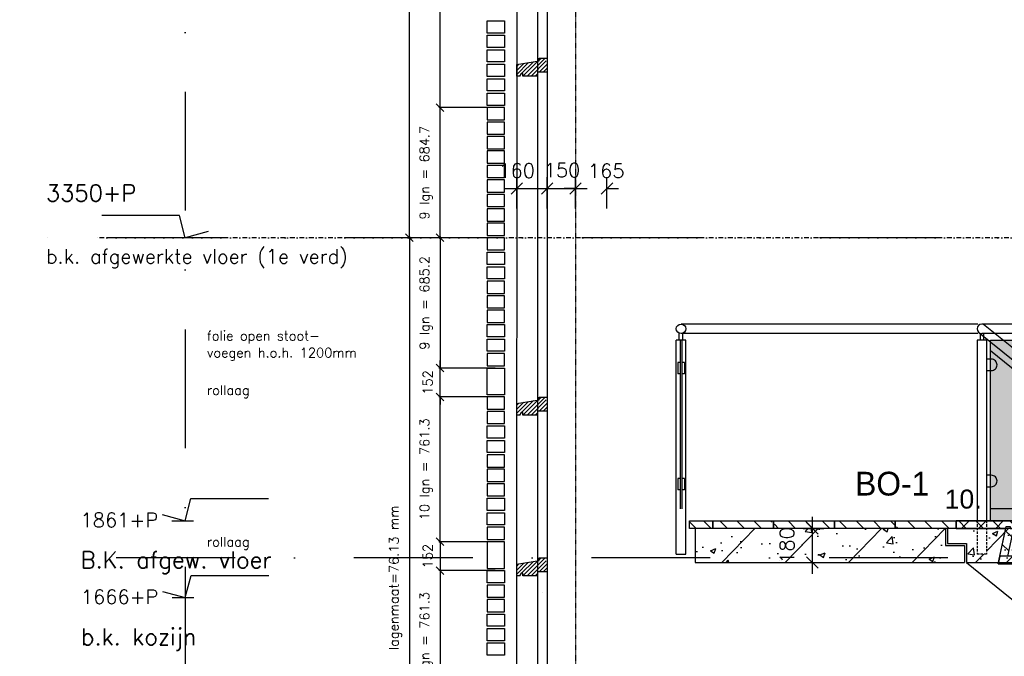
# Model space of a CAD drawing. Extents: x 149262 to 371235, y 141599 to 287858.
# Tile 34 of 60: x 149663 to 154844, y 183740 to 187089. Entities that reach past the tile are written whole.
import ezdxf

# ---------------------------------------------------------------- set-up
doc = ezdxf.new("R2010")
doc.units = 0
doc.header["$LTSCALE"] = 50
doc.header["$MEASUREMENT"] = 0
doc.header["$PDMODE"] = 3
doc.header["$PDSIZE"] = 0.1
for name, pattern in [('DASHDOT', [1, 0.5, -0.25, 0, -0.25]), ('DD1', [2.66667, 1.66667, -0.5, 0, -0.5]), ('HIDDEN', [0.375, 0.25, -0.125])]:
    doc.linetypes.add(name, pattern=pattern)
doc.layers.get('0').update_dxf_attribs({"linetype": 'CONTINUOUS'})
doc.layers.get('DEFPOINTS').update_dxf_attribs({"linetype": 'CONTINUOUS'})
for name, color, linetype in [('00', 7, 'CONTINUOUS'), ('A--01A1_ACEER', 1, 'CONTINUOUS'), ('A--124D2TRAPPEN', 4, 'CONTINUOUS'), ('A--A23--_F--3-', 9, 'CONTINUOUS'), ('A--A35--_F--3-', 9, 'CONTINUOUS'), ('A--L$1A-_RASTER_NR_02', 21, 'CONTINUOUS'), ('A--L$1A-_RASTER_NR_04', 45, 'CONTINUOUS'), ('A--L13A2_VLOEREN', 2, 'CONTINUOUS'), ('A--L21D1_BUITENWAND', 1, 'CONTINUOUS'), ('A--L24--', 7, 'CONTINUOUS'), ('A--L24A2_TRAPPEN', 2, 'CONTINUOUS'), ('A--L31--_F--3-', 7, 'CONTINUOUS'), ('A--L31A1_BUITENKOZIJN', 1, 'CONTINUOUS'), ('A--M$1A-_F123-', 1, 'CONTINUOUS'), ('A--M01A1_MAATVOERING', 1, 'CONTINUOUS'), ('A--M01B1_HOOGTE_MAATV', 1, 'CONTINUOUS'), ('A--T$1A-_F123-_0_18MM', 1, 'CONTINUOUS'), ('A--T$1A-_F123_20', 1, 'CONTINUOUS'), ('A--T01A-25_TEKST', 2, 'CONTINUOUS'), ('A--T01B2_HOOGTE_MAATV', 2, 'CONTINUOUS'), ('A--T01B3_HOOGTE_MAATV', 3, 'CONTINUOUS'), ('Rtrappen', 1, 'CONTINUOUS'), ('STRAMIEN', 8, 'DD1'), ('X--LR---_CP', 7, 'CONTINUOUS'), ('ZTRAPPEN', 4, 'CONTINUOUS')]:
    doc.layers.add(name, color=color, linetype=linetype)
doc.styles.add('alfa-0_18', font='tsacorbd.ttf')
doc.styles.add('ALFA-0_25', font='ROMANS')
doc.styles.add('EB2', font='ARIAL.TTF')
doc.styles.add('HIEMSTRA', font='romans.shx')
doc.styles.add('HOOGTEXT', font='ROMANS.shx', dxfattribs={"height": 2.5})
doc.dimstyles.get("Standard").update_dxf_attribs({"dimscale": 50, "dimtxt": 2.5, "dimasz": 2, "dimexe": 0.3, "dimexo": 0.3, "dimgap": 2, "dimtad": 1, "dimdec": 0, "dimzin": 0, "dimdsep": 46, "dimtxsty": 'HIEMSTRA', "dimblk1": 'OBLIQUE', "dimblk2": 'OBLIQUE', "dimsah": 1, "dimcen": 0.09, "dimdle": 0.3, "dimclrd": 1, "dimclre": 1, "dimclrt": 2, "dimadec": 0, "dimazin": 0, "dimtfac": 1, "dimtdec": 4, "dimtix": 1, "dimtmove": 2, "dimatfit": 3, "dimldrblk": 'OBLIQUE', "dimfxl": 0, "dimtvp": 625, "dimtolj": 1, "dimtzin": 0, "dimarcsym": 0})
doc.dimstyles.new('STANDARD$0', dxfattribs={"dimscale": 30, "dimtxt": 2.5, "dimasz": 2, "dimexe": 2, "dimexo": 0, "dimgap": 2, "dimtad": 1, "dimdec": 0, "dimzin": 0, "dimdsep": 46, "dimtxsty": 'ALFA-0_25', "dimblk1": 'OBLIQUE', "dimblk2": 'OBLIQUE', "dimsah": 1, "dimcen": -3, "dimdle": 2, "dimclrd": 1, "dimclre": 1, "dimclrt": 2, "dimadec": 0, "dimazin": 0, "dimtfac": 0.666667, "dimtofl": 0, "dimtmove": 2, "dimatfit": 3, "dimldrblk": 'OBLIQUE', "dimfxl": 0, "dimtvp": 0.833333, "dimtolj": 1, "dimtzin": 0, "dimarcsym": 0})

# ---------------------------------------------------------------- blocks, each defined once
blk = doc.blocks.new('_OBLIQUE')
at = {"color": 0, "linetype": 'ByBlock'}
blk.add_line((-0.5, -0.5), (0.5, 0.5), dxfattribs=at)
blk = doc.blocks.new('*D222')
at = {"layer": 'A--M$1A-_F123-', "color": 1, "lineweight": -2}
for p, q in [((153833.6, 184172.9), (153833.6, 184472.9)), ((153784.8, 184412.9), (153893.6, 184412.9)), ((153784.8, 184232.9), (153893.6, 184232.9))]:
    blk.add_line(p, q, dxfattribs=at)
at = {"layer": 'DEFPOINTS', "color": 0}
for p in [(153784.8, 184412.9), (153833.6, 184412.9), (153784.8, 184232.9)]:
    blk.add_point(p, dxfattribs=at)
at = {"layer": 'A--M$1A-_F123-', "color": 1, "lineweight": -2, "xscale": 60, "yscale": 60, "zscale": 60}
for p, rotation in [((153833.6, 184412.9), 90), ((153833.6, 184232.9), 270)]:
    blk.add_blockref('_OBLIQUE', p, dxfattribs=dict(at, rotation=rotation))
at = {"layer": 'A--M$1A-_F123-', "color": 2, "insert": (153699.7, 184322.9), "char_height": 75, "attachment_point": 5, "rotation": 90, "style": 'ALFA-0_25'}
blk.add_mtext('\\A1;180', dxfattribs=at)
blk = doc.blocks.new('HOOGTEP')
at = {"layer": 'A--M01A1_MAATVOERING'}
for p, q in [((0, 0), (0.62, 2.33)), ((0.62, 2.33), (8.79, 2.33)), ((-2.41, 0.65), (0, 0))]:
    blk.add_line(p, q, dxfattribs=at)
at = {"layer": 'A--M01B1_HOOGTE_MAATV'}
blk.add_line((-1.38, 0), (0.91, 0), dxfattribs=at)
at = {"layer": 'A--T01B2_HOOGTE_MAATV', "style": 'HOOGTEXT', "flags": 4}
blk.add_attdef('TEKST', (1.84, -0.67), '', height=1.5, dxfattribs=at)
at = {"layer": 'A--T01B3_HOOGTE_MAATV', "style": 'HOOGTEXT', "flags": 4}
blk.add_attdef('HOOGTE', (1.67, 3.82), '', height=1.75, dxfattribs=at)
blk = doc.blocks.new('*D206')
at = {"layer": 'A--M$1A-_F123-', "color": 1, "lineweight": -2}
for p, q in [((152122, 188453.8), (151868.7, 188453.8)), ((151874.7, 186620.5), (151874.7, 188459.8)), ((152122, 186626.5), (151868.7, 186626.5))]:
    blk.add_line(p, q, dxfattribs=at)
at = {"layer": 'DEFPOINTS', "color": 0}
for p in [(151874.7, 188453.8), (152128, 188453.8), (152128, 186626.5)]:
    blk.add_point(p, dxfattribs=at)
at = {"layer": 'A--M$1A-_F123-', "color": 1, "lineweight": -2, "xscale": 40, "yscale": 40, "zscale": 40}
for p, rotation in [((151874.7, 188453.8), 90), ((151874.7, 186626.5), 270)]:
    blk.add_blockref('_OBLIQUE', p, dxfattribs=dict(at, rotation=rotation))
at = {"layer": 'A--M$1A-_F123-', "color": 2, "insert": (151801.4, 187540.1), "char_height": 50, "attachment_point": 5, "rotation": 90, "style": 'HIEMSTRA'}
blk.add_mtext('\\A1;24 lgn =  1825.9', dxfattribs=at)
blk = doc.blocks.new('*D210')
at = {"layer": 'A--M$1A-_F123-', "color": 1, "lineweight": -2}
for p, q in [((152122, 184190.5), (151868.7, 184190.5)), ((151874.7, 184196.5), (151874.7, 183423.2)), ((152156.7, 183429.2), (151868.7, 183429.2))]:
    blk.add_line(p, q, dxfattribs=at)
at = {"layer": 'DEFPOINTS', "color": 0}
for p in [(152128, 184190.5), (151874.7, 183429.2), (152162.7, 183429.2)]:
    blk.add_point(p, dxfattribs=at)
at = {"layer": 'A--M$1A-_F123-', "color": 1, "lineweight": -2, "xscale": 40, "yscale": 40, "zscale": 40}
for p, rotation in [((151874.7, 184190.5), 90), ((151874.7, 183429.2), 270)]:
    blk.add_blockref('_OBLIQUE', p, dxfattribs=dict(at, rotation=rotation))
at = {"layer": 'A--M$1A-_F123-', "color": 2, "insert": (151801.4, 183809.9), "char_height": 50, "attachment_point": 5, "rotation": 90, "style": 'HIEMSTRA'}
blk.add_mtext('\\A1;10 lgn = 761.3', dxfattribs=at)
blk = doc.blocks.new('*D211')
at = {"layer": 'A--M$1A-_F123-', "color": 1, "lineweight": -2}
for p, q in [((152156.7, 184342.8), (151868.7, 184342.8)), ((151874.7, 184342.8), (151874.7, 184382.8)), ((151874.7, 184342.8), (151874.7, 184190.5)), ((152164.5, 184190.5), (151868.7, 184190.5)), ((151874.7, 184190.5), (151874.7, 184150.5))]:
    blk.add_line(p, q, dxfattribs=at)
at = {"layer": 'DEFPOINTS', "color": 0}
for p in [(152162.7, 184342.8), (151874.7, 184190.5), (152170.5, 184190.5)]:
    blk.add_point(p, dxfattribs=at)
at = {"layer": 'A--M$1A-_F123-', "color": 1, "lineweight": -2, "xscale": 40, "yscale": 40, "zscale": 40}
for p, rotation in [((151874.7, 184342.8), 270), ((151874.7, 184190.5), 90)]:
    blk.add_blockref('_OBLIQUE', p, dxfattribs=dict(at, rotation=rotation))
at = {"layer": 'A--M$1A-_F123-', "color": 2, "insert": (151809.7, 184266.6), "char_height": 50, "attachment_point": 5, "rotation": 90, "style": 'HIEMSTRA'}
blk.add_mtext('\\A1;152', dxfattribs=at)
blk = doc.blocks.new('*D212')
at = {"layer": 'A--M$1A-_F123-', "color": 1, "lineweight": -2}
for p, q in [((152156.7, 185104.1), (151868.7, 185104.1)), ((151874.7, 184336.8), (151874.7, 185110.1)), ((152122, 184342.8), (151868.7, 184342.8))]:
    blk.add_line(p, q, dxfattribs=at)
at = {"layer": 'DEFPOINTS', "color": 0}
for p in [(151874.7, 185104.1), (152162.7, 185104.1), (152128, 184342.8)]:
    blk.add_point(p, dxfattribs=at)
at = {"layer": 'A--M$1A-_F123-', "color": 1, "lineweight": -2, "xscale": 40, "yscale": 40, "zscale": 40}
for p, rotation in [((151874.7, 185104.1), 90), ((151874.7, 184342.8), 270)]:
    blk.add_blockref('_OBLIQUE', p, dxfattribs=dict(at, rotation=rotation))
at = {"layer": 'A--M$1A-_F123-', "color": 2, "insert": (151801.4, 184723.4), "char_height": 50, "attachment_point": 5, "rotation": 90, "style": 'HIEMSTRA'}
blk.add_mtext('\\A1;10 lgn = 761.3', dxfattribs=at)
blk = doc.blocks.new('*D213')
at = {"layer": 'A--M$1A-_F123-', "color": 1, "lineweight": -2}
for p, q in [((151874.7, 185256.3), (151874.7, 185296.3)), ((152164.5, 185256.3), (151868.7, 185256.3)), ((151874.7, 185104.1), (151874.7, 185256.3)), ((152156.7, 185104.1), (151868.7, 185104.1)), ((151874.7, 185104.1), (151874.7, 185064.1))]:
    blk.add_line(p, q, dxfattribs=at)
at = {"layer": 'DEFPOINTS', "color": 0}
for p in [(151874.7, 185256.3), (152170.5, 185256.3), (152162.7, 185104.1)]:
    blk.add_point(p, dxfattribs=at)
at = {"layer": 'A--M$1A-_F123-', "color": 1, "lineweight": -2, "xscale": 40, "yscale": 40, "zscale": 40}
for p, rotation in [((151874.7, 185256.3), 270), ((151874.7, 185104.1), 90)]:
    blk.add_blockref('_OBLIQUE', p, dxfattribs=dict(at, rotation=rotation))
at = {"layer": 'A--M$1A-_F123-', "color": 2, "insert": (151809.7, 185180.2), "char_height": 50, "attachment_point": 5, "rotation": 90, "style": 'HIEMSTRA'}
blk.add_mtext('\\A1;152', dxfattribs=at)
blk = doc.blocks.new('*D214')
at = {"layer": 'A--M$1A-_F123-', "color": 1, "lineweight": -2}
for p, q in [((151874.7, 185947.8), (151874.7, 185250.3)), ((152122, 185941.8), (151868.7, 185941.8)), ((152156.7, 185256.3), (151868.7, 185256.3))]:
    blk.add_line(p, q, dxfattribs=at)
at = {"layer": 'DEFPOINTS', "color": 0}
for p in [(152128, 185941.8, 0), (151874.7, 185256.3), (152162.7, 185256.3)]:
    blk.add_point(p, dxfattribs=at)
at = {"layer": 'A--M$1A-_F123-', "color": 1, "lineweight": -2, "xscale": 40, "yscale": 40, "zscale": 40}
for p, rotation in [((151874.7, 185941.8), 90), ((151874.7, 185256.3), 270)]:
    blk.add_blockref('_OBLIQUE', p, dxfattribs=dict(at, rotation=rotation))
at = {"layer": 'A--M$1A-_F123-', "color": 2, "insert": (151801.4, 185599.1), "char_height": 50, "attachment_point": 5, "rotation": 90, "style": 'HIEMSTRA'}
blk.add_mtext('\\A1;9 lgn = 685.2', dxfattribs=at)
blk = doc.blocks.new('*D215')
at = {"layer": 'A--M$1A-_F123-', "color": 1, "lineweight": -2}
for p, q in [((152156.7, 186626.5), (151868.7, 186626.5)), ((151874.7, 185935.8), (151874.7, 186632.5)), ((152122, 185941.8), (151868.7, 185941.8))]:
    blk.add_line(p, q, dxfattribs=at)
at = {"layer": 'DEFPOINTS', "color": 0}
for p in [(151874.7, 186626.5), (152162.7, 186626.5, 0), (152128, 185941.8, 0)]:
    blk.add_point(p, dxfattribs=at)
at = {"layer": 'A--M$1A-_F123-', "color": 1, "lineweight": -2, "xscale": 40, "yscale": 40, "zscale": 40}
for p, rotation in [((151874.7, 186626.5), 90), ((151874.7, 185941.8), 270)]:
    blk.add_blockref('_OBLIQUE', p, dxfattribs=dict(at, rotation=rotation))
at = {"layer": 'A--M$1A-_F123-', "color": 2, "insert": (151801.4, 186284.1), "char_height": 50, "attachment_point": 5, "rotation": 90, "style": 'HIEMSTRA'}
blk.add_mtext('\\A1;9 lgn = 684.7', dxfattribs=at)
blk = doc.blocks.new('*D216')
at = {"layer": 'A--M$1A-_F123-', "color": 1, "linetype": 'Continuous', "lineweight": -2}
for p, q in [((151702.9, 189986), (151719.1, 189986)), ((151713.1, 185935.8), (151713.1, 189992)), ((151702.9, 185941.8), (151719.1, 185941.8))]:
    blk.add_line(p, q, dxfattribs=at)
at = {"layer": 'DEFPOINTS', "color": 0, "linetype": 'Continuous'}
for p in [(151696.9, 189986), (151713.1, 189986), (151696.9, 185941.8)]:
    blk.add_point(p, dxfattribs=at)
at = {"layer": 'A--M$1A-_F123-', "color": 1, "linetype": 'Continuous', "lineweight": -2, "xscale": 40, "yscale": 40, "zscale": 40}
for p, rotation in [((151713.1, 189986), 90), ((151713.1, 185941.8), 270)]:
    blk.add_blockref('_OBLIQUE', p, dxfattribs=dict(at, rotation=rotation))
at = {"layer": 'A--M$1A-_F123-', "color": 3, "linetype": 'Continuous', "insert": (151639.8, 187963.9), "char_height": 50, "attachment_point": 5, "rotation": 90, "style": 'HIEMSTRA'}
blk.add_mtext('\\A1;lagenmaat=76.08 mm', dxfattribs=at)
blk = doc.blocks.new('*D217')
at = {"layer": 'A--M$1A-_F123-', "color": 1, "linetype": 'Continuous', "lineweight": -2}
for p, q in [((151713.1, 185947.8), (151713.1, 182357.4)), ((151707.1, 182363.4), (151707.1, 182363.4))]:
    blk.add_line(p, q, dxfattribs=at)
at = {"layer": 'DEFPOINTS', "color": 0, "linetype": 'Continuous'}
for p in [(151713.1, 185941.8, 0), (151713.1, 182363.4), (151713.1, 182363.4)]:
    blk.add_point(p, dxfattribs=at)
at = {"layer": 'A--M$1A-_F123-', "color": 1, "linetype": 'Continuous', "lineweight": -2, "xscale": 40, "yscale": 40, "zscale": 40}
for p, rotation in [((151713.1, 185941.8), 90), ((151713.1, 182363.4), 270)]:
    blk.add_blockref('_OBLIQUE', p, dxfattribs=dict(at, rotation=rotation))
at = {"layer": 'A--M$1A-_F123-', "color": 3, "linetype": 'Continuous', "insert": (151639.7, 184152.6), "char_height": 50, "attachment_point": 5, "rotation": 90, "style": 'HIEMSTRA'}
blk.add_mtext('\\A1;\\fRomanS|b0|i0|c0|p0;lagenmaat=76.13 mm', dxfattribs=at)
blk = doc.blocks.new('GLASKLEM_RECHTS')
at = {"layer": 'A--01A1_ACEER'}
blk.add_lwpolyline([(0, -60), (25, -60, 0.414214), (55, -30), (55, -30, 0.414214), (25, 0), (0, 0)], format="xyb", close=True, dxfattribs=at)
at = {"layer": 'X--LR---_CP'}
blk.add_point((0, 0), dxfattribs=at)
blk = doc.blocks.new('BORDES_HOUT')
at = {"layer": 'A--01A1_ACEER'}
h = blk.add_hatch(dxfattribs=at)
h.set_pattern_fill('ANSI31', color=256, scale=20, angle=90, style=0)
h.set_pattern_definition([(135, (-78993.857, -57903.14), (-44.90128, -44.90128), [])])
edge = h.paths.add_edge_path()
edge.add_line((-293.1, 0), (-311.4, 0))
edge.add_line((-311.4, 0), (-320, 40))
edge.add_line((-320, 40), (-9.1, 40))
edge.add_line((-9.1, 40), (-0.5, 0))
edge.add_line((-0.5, 0), (-270.5, 0))
at = {"layer": 'A--L24A2_TRAPPEN'}
blk.add_lwpolyline([(-320, 0), (-320, 0), (-320, 0), (-320, 0), (-320, 0), (-320, 40), (0, 40), (0, 0)], close=True, dxfattribs=at)
at = {"layer": 'X--LR---_CP'}
blk.add_point((0, 0), dxfattribs=at)
blk = doc.blocks.new('*D247')
at = {"layer": 'A--M$1A-_F123-', "color": 1, "lineweight": -2}
for p, q in [((152588, 186095), (152588, 186261)), ((152753, 186095), (152753, 186261)), ((152588, 186201), (152528, 186201)), ((152753, 186201), (152813, 186201))]:
    blk.add_line(p, q, dxfattribs=at)
at = {"layer": 'DEFPOINTS', "color": 0}
for p in [(152753, 186201), (152588, 186095), (152753, 186095)]:
    blk.add_point(p, dxfattribs=at)
at = {"layer": 'A--M$1A-_F123-', "color": 1, "lineweight": -2, "xscale": 60, "yscale": 60, "zscale": 60}
blk.add_blockref('_OBLIQUE', (152588, 186201), dxfattribs=at)
at = {"layer": 'A--M$1A-_F123-', "color": 1, "lineweight": -2, "xscale": 60, "yscale": 60, "zscale": 60, "rotation": 180}
blk.add_blockref('_OBLIQUE', (152753, 186201), dxfattribs=at)
at = {"layer": 'A--M$1A-_F123-', "color": 2, "insert": (152748.9, 186294), "char_height": 75, "attachment_point": 5, "style": 'ALFA-0_25'}
blk.add_mtext('\\A1;165', dxfattribs=at)
blk = doc.blocks.new('*D248')
at = {"layer": 'A--M$1A-_F123-', "color": 1, "lineweight": -2}
for p, q in [((152438, 186095), (152438, 186261)), ((152588, 186095), (152588, 186261)), ((152378, 186201), (152648, 186201))]:
    blk.add_line(p, q, dxfattribs=at)
at = {"layer": 'DEFPOINTS', "color": 0}
for p in [(152588, 186201), (152438, 186095), (152588, 186095)]:
    blk.add_point(p, dxfattribs=at)
at = {"layer": 'A--M$1A-_F123-', "color": 1, "lineweight": -2, "xscale": 60, "yscale": 60, "zscale": 60, "rotation": 180}
blk.add_blockref('_OBLIQUE', (152438, 186201), dxfattribs=at)
at = {"layer": 'A--M$1A-_F123-', "color": 1, "lineweight": -2, "xscale": 60, "yscale": 60, "zscale": 60}
blk.add_blockref('_OBLIQUE', (152588, 186201), dxfattribs=at)
at = {"layer": 'A--M$1A-_F123-', "color": 2, "insert": (152516.4, 186297.2), "char_height": 75, "attachment_point": 5, "style": 'ALFA-0_25'}
blk.add_mtext('\\A1;150', dxfattribs=at)
blk = doc.blocks.new('*D249')
at = {"layer": 'A--M$1A-_F123-', "color": 1, "lineweight": -2}
for p, q in [((152278, 186095), (152278, 186261)), ((152438, 186095), (152438, 186261)), ((152218, 186201), (152498, 186201))]:
    blk.add_line(p, q, dxfattribs=at)
at = {"layer": 'DEFPOINTS', "color": 0}
for p in [(152438, 186201), (152278, 186095), (152438, 186095)]:
    blk.add_point(p, dxfattribs=at)
at = {"layer": 'A--M$1A-_F123-', "color": 1, "lineweight": -2, "xscale": 60, "yscale": 60, "zscale": 60, "rotation": 180}
blk.add_blockref('_OBLIQUE', (152278, 186201), dxfattribs=at)
at = {"layer": 'A--M$1A-_F123-', "color": 1, "lineweight": -2, "xscale": 60, "yscale": 60, "zscale": 60}
blk.add_blockref('_OBLIQUE', (152438, 186201), dxfattribs=at)
at = {"layer": 'A--M$1A-_F123-', "color": 2, "insert": (152278, 186295.1), "char_height": 75, "attachment_point": 5, "style": 'ALFA-0_25'}
blk.add_mtext('\\A1;160', dxfattribs=at)

msp = doc.modelspace()

# ---------------------------------------------------------------- hatches: boundary and pattern name
at = {"layer": 'A--01A1_ACEER'}
h = msp.add_hatch(dxfattribs=at)
h.set_pattern_fill('ANSI31', color=256, scale=450, angle=90, style=0)
h.set_pattern_definition([(135, (98041.835, 208488.676), (-39.774756, -39.774756), [])])
h.paths.add_polyline_path([(153187.7, 184412.9), (153187.7, 184452.9), (153310, 184452.9), (153310, 184412.9)])
h = msp.add_hatch(dxfattribs=at)
h.set_pattern_fill('ANSI31', color=256, scale=20, angle=90, style=0)
h.set_pattern_definition([(45, (233574.796, 126509.74), (44.90128, -44.90128), [])])
edge = h.paths.add_edge_path()
edge.add_line((154874.1, 184412.9), (154892.3, 184412.9))
edge.add_line((154892.3, 184412.9), (154900.9, 184452.9))
edge.add_line((154900.9, 184452.9), (154590, 184452.9))
edge.add_line((154590, 184452.9), (154581.4, 184412.9))
edge.add_line((154581.4, 184412.9), (154851.4, 184412.9))
h = msp.add_hatch(dxfattribs=at)
h.set_pattern_fill('ANSI31', color=256, scale=20, style=0)
h.set_pattern_definition([(135, (233574.796, 126509.74), (44.90128, 44.90128), [])])
h.paths.add_polyline_path([(154820, 184266.8), (154853.6, 184422.9), (154874.1, 184422.9), (154874.1, 184412.9), (154892.3, 184412.9), (154860.9, 184266.8)])
h = msp.add_hatch(dxfattribs=at)
h.set_pattern_fill('ANSI31', color=256, scale=20, angle=90, style=0)
h.set_pattern_definition([(45, (233804.796, 126323.63), (44.90128, -44.90128), [])])
edge = h.paths.add_edge_path()
edge.add_line((155104.1, 184226.8), (155122.3, 184226.8))
edge.add_line((155122.3, 184226.8), (155130.9, 184266.8))
edge.add_line((155130.9, 184266.8), (154820, 184266.8))
edge.add_line((154820, 184266.8), (154811.4, 184226.8))
edge.add_line((154811.4, 184226.8), (155081.4, 184226.8))
at = {"layer": 'A--A23--_F--3-'}
h = msp.add_hatch(dxfattribs=at)
h.set_pattern_fill('ALFABET', color=256, scale=40, angle=1, style=0, pattern_type=2)
h.set_pattern_definition([(46, (98041.84, 208488.68), (-172.64155, 166.718), []), (51, (98041.84, 208488.68), (287.29845, -20.0899), [30, -330]), (356, (98041.84, 208488.68), (-60.7431, 299.8624), [24, -264]), (101.4514, (98065.78, 208487), (226.5556, 279.7724), [25.4961, -280.4568]), (47.1842, (98040.44, 208568.66), (427.9869, -58.7472), [45, -495]), (97.6356, (98076.1, 208563.77), (367.0079, 396.1126), [38.244, -420.6852]), (352.1842, (98040.44, 208568.66), (367.0076, 396.113), [36, -396]), (22, (98080.78, 208549.37), (241.5371, -156.856), [30, -330]), (327, (98080.78, 208549.37), (92.249, 291.7144), [24, -264]), (72.4514, (98100.9, 208536.3), (333.7863, 134.8581), [25.4961, -280.4568]), (38.5, (98041.84, 208488.68), (2.53928, 133.22215), [0, -260.8, 0, -268, 0, -265]), (8.5, (98041.84, 208488.68), (102.4584, 159.57714), [0, -152.8, 0, -254.8, 0, -101]), (328.5, (97952.65, 208487.12), (213.6539, -5.29398), [0, -100, 0, -312, 0, -414]), (318.5, (97912.65, 208486.42), (232.5401, 44.1071), [0, -130, 0, -207.2, 0, -294]), (318.5, (97912.65, 208486.42), (232.5401, 44.1071), [0, -130, 0, -207.2, 0, -294])])
h.paths.add_polyline_path([(154534.9, 184412.9), (154270, 184412.9), (153950, 184412.9), (153630, 184412.9), (153310, 184412.9), (153217.7, 184412.9), (153217.7, 184232.9), (154634.9, 184232.9), (154634.9, 184322.9), (154534.9, 184322.9)])
h.paths.add_polyline_path([(156133.9, 184412.9), (155870, 184412.9), (155550, 184412.9), (155230, 184412.9), (155038, 184412.9), (155038, 184266.8), (155130.9, 184266.8), (155123.7, 184232.9), (155830.3, 184232.9), (156233.9, 184232.9), (156233.9, 184322.9), (156133.9, 184322.9)])
h.paths.add_polyline_path([(155038, 184412.9), (154910, 184412.9), (154892.3, 184412.9), (154860.9, 184266.8), (155038, 184266.8)])
h.paths.add_polyline_path([(155130.9, 184266.8), (155038, 184266.8), (155038, 184232.9), (155082.7, 184232.9), (155083.6, 184236.8), (155104.1, 184236.8), (155104.1, 184232.9), (155123.7, 184232.9)], flags=16)
h.paths.add_polyline_path([(155038, 184266.8), (154820, 184266.8), (154812.7, 184232.9), (155038, 184232.9)])
h.paths.add_polyline_path([(154892.3, 184412.9), (154874.1, 184412.9), (154874.1, 184412.9), (154851.4, 184412.9), (154851.4, 184412.9), (154820, 184266.8), (154860.9, 184266.8)])
h.paths.add_polyline_path([(154851.4, 184412.9), (154750.3, 184412.9), (154750.3, 184277.9), (154700.3, 184277.9), (154700.3, 184412.9), (154544.9, 184412.9), (154544.9, 184332.9), (154644.9, 184332.9), (154644.9, 184232.9), (154812.7, 184232.9), (154820, 184266.8)])
h.paths.add_polyline_path([(153643.5, 184213.1), (153643.5, 184432.7), (153756, 184432.7), (153756, 184213.1)], flags=9)
h.paths.add_polyline_path([(154905.1, 184273.2), (155072.6, 184273.2), (155072.6, 184426.4), (154905.1, 184426.4)], flags=9)
at = {"layer": 'A--A35--_F--3-'}
h = msp.add_hatch(dxfattribs=at)
h.set_pattern_fill('ALFALINE', color=256, scale=15, style=0, pattern_type=2)
h.set_pattern_definition([(45, (152984.282, 186319.482), (-10.6066, 10.6066), [])])
h.paths.add_polyline_path([(152278, 186853.2), (152396.2, 186872.8), (152396.2, 186886.8), (152428, 186886.8), (152428, 186871.8), (152438, 186871.8), (152438, 186812.8), (152387, 186812.8), (152387, 186791.8), (152311, 186791.8), (152311, 186805.8), (152301, 186805.8), (152293, 186791.8), (152278, 186791.8)])
h = msp.add_hatch(dxfattribs=at)
h.set_pattern_fill('ALFALINE', color=256, scale=15, style=0, pattern_type=2)
h.set_pattern_definition([(45, (152984.282, 184536.482), (-10.6066, 10.6066), [])])
h.paths.add_polyline_path([(152278, 185070.2), (152396.2, 185089.8), (152396.2, 185103.8), (152428, 185103.8), (152428, 185088.8), (152438, 185088.8), (152438, 185029.8), (152387, 185029.8), (152387, 185008.8), (152311, 185008.8), (152311, 185022.8), (152301, 185022.8), (152293, 185008.8), (152278, 185008.8)])
h = msp.add_hatch(dxfattribs=at)
h.set_pattern_fill('ALFALINE', color=256, scale=15, style=0, pattern_type=2)
h.set_pattern_definition([(45, (152984.282, 183690.482), (-10.6066, 10.6066), [])])
h.paths.add_polyline_path([(152278, 184224.2), (152396.2, 184243.8), (152396.2, 184257.8), (152428, 184257.8), (152428, 184242.8), (152438, 184242.8), (152438, 184183.8), (152387, 184183.8), (152387, 184162.8), (152311, 184162.8), (152311, 184176.8), (152301, 184176.8), (152293, 184162.8), (152278, 184162.8)])
at = {"layer": 'A--L$1A-_RASTER_NR_02'}
h = msp.add_hatch(color=256, dxfattribs=at)
h.paths.add_polyline_path([(154770.3, 185349.3), (155830.3, 184491.6), (155830.3, 184452.9), (154770.3, 184452.9)])
h.paths.add_polyline_path([(155073.9, 184232.9), (155830.3, 184232.9), (155830.3, 183620.8)])
h.paths.add_polyline_path([(155920.3, 184232.9), (156149.9, 184232.9), (156980.3, 183561), (156980.3, 182690.3), (155920.3, 183548)])
at = {"layer": 'A--L$1A-_RASTER_NR_04'}
h = msp.add_hatch(color=256, dxfattribs=at)
h.paths.add_polyline_path([(158061, 186805), (158061, 185934.3), (157251.9, 185279.3), (157251.9, 186150)])
h.paths.add_polyline_path([(156352.8, 185422.1), (157161.9, 186077.1), (157161.9, 185206.4), (156352.8, 184551.4)])
h.paths.add_polyline_path([(154770.3, 185402.9), (156262.8, 185402.9), (156262.8, 184515), (154770.3, 184515)])

# ---------------------------------------------------------------- linework, layer by layer
at = {"layer": 'A--01A1_ACEER'}
for p, q in [((153137.7, 185402.9), (153137.7, 184515.2)), ((153147.7, 185402.9), (153147.7, 184515.2)), ((153125.2, 185286), (153125.2, 185226)), ((153137.7, 185286), (153125.2, 185286)), ((153160.2, 185286), (153147.7, 185286)), ((153160.2, 185286), (153160.2, 185226)), ((153137.7, 185226), (153125.2, 185226)), ((153160.2, 185226), (153147.7, 185226)), ((153125.2, 184675.3), (153125.2, 184615.3)), ((153137.7, 184675.3), (153125.2, 184675.3)), ((153160.2, 184675.3), (153147.7, 184675.3)), ((153160.2, 184675.3), (153160.2, 184615.3)), ((153137.7, 184615.3), (153125.2, 184615.3)), ((153160.2, 184615.3), (153147.7, 184615.3))]:
    msp.add_line(p, q, dxfattribs=at)
at = {"layer": 'A--124D2TRAPPEN', "color": 1}
for p, q in [((154704.5, 185487.9), (153142.7, 185487.9)), ((154734.1, 185487.9), (156062.6, 184412.9)), ((154704.5, 185437.9), (153142.7, 185437.9)), ((154709.5, 185443.4), (155983.1, 184412.9))]:
    msp.add_line(p, q, dxfattribs=at)
at = {"layer": 'A--124D2TRAPPEN'}
for points in [[(158231.6, 185901.8), (158021, 185901.8), (158061, 185715.6), (157790.9, 185715.6), (157831, 185529.5), (157561, 185529.5), (157601, 185343.4), (157331, 185343.4), (157371, 185157.3), (157101, 185157.3), (157141, 184971.2), (156871.6, 184971.2), (156911.6, 184785.1), (156641.6, 184785.1), (156681.6, 184599), (156411.6, 184599), (156451.6, 184412.9), (154544.9, 184412.9)], [(154644.9, 184232.9), (156388, 184232.9)]]:
    msp.add_lwpolyline(points, dxfattribs=at)
at = {"layer": 'A--124D2TRAPPEN', "color": 1}
for points in [[(154770.3, 185402.9), (156262.8, 185402.9), (156262.8, 184515), (154770.3, 184515)], [(154770.3, 185349.3), (155830.3, 184491.6), (155830.3, 184452.9), (154770.3, 184452.9)]]:
    msp.add_lwpolyline(points, close=True, dxfattribs=at)
for points in [[(155081.4, 184226.8), (154811.4, 184226.8), (154851.4, 184412.9), (154544.9, 184412.9), (154544.9, 184412.9)], [(154644.9, 184232.9), (157031.4, 182301.8), (157090.3, 182301.8), (157090.3, 182301.8)]]:
    msp.add_lwpolyline(points, dxfattribs=at)
at = {"layer": 'A--A23--_F--3-'}
msp.add_line((152032.7, 184257.8), (152032.7, 184257.8), dxfattribs=at)
at = {"layer": 'A--L13A2_VLOEREN'}
msp.add_arc((154725.3, 185462.9), 25, 90, 270, dxfattribs=at)
at = {"layer": 'A--L21D1_BUITENWAND', "elevation": 0}
for points in [[(152213, 187018.8), (152123, 187018.8), (152123, 187083), (152213, 187083)], [(152213, 186942.8), (152123, 186942.8), (152123, 187006.9), (152213, 187006.9)], [(152213, 186866.7), (152123, 186866.7), (152123, 186930.8), (152213, 186930.8)], [(152213, 186790.6), (152123, 186790.6), (152123, 186854.7), (152213, 186854.7)], [(152213, 186714.5), (152123, 186714.5), (152123, 186778.7), (152213, 186778.7)], [(152213, 186638.4), (152123, 186638.4), (152123, 186702.6), (152213, 186702.6)], [(152213, 186626.5), (152123, 186626.5), (152123, 186562.4), (152213, 186562.4)], [(152213, 186550.4), (152123, 186550.4), (152123, 186486.3), (152213, 186486.3)], [(152213, 186474.3), (152123, 186474.3), (152123, 186410.2), (152213, 186410.2)], [(152213, 186398.3), (152123, 186398.3), (152123, 186334.1), (152213, 186334.1)], [(152213, 186322.2), (152123, 186322.2), (152123, 186258), (152213, 186258)], [(152213, 186246.1), (152123, 186246.1), (152123, 186182), (152213, 186182)], [(152213, 186170), (152123, 186170), (152123, 186105.9), (152213, 186105.9)], [(152213, 186093.9), (152123, 186093.9), (152123, 186029.8), (152213, 186029.8)], [(152213, 186017.9), (152123, 186017.9), (152123, 185953.7), (152213, 185953.7)]]:
    msp.add_lwpolyline(points, close=True, dxfattribs=at)
at = {"layer": 'A--L21D1_BUITENWAND'}
for points in [[(152213, 185941.5), (152123, 185941.5), (152123, 185877.4), (152213, 185877.4)], [(152213, 185801.2), (152123, 185801.2), (152123, 185865.4), (152213, 185865.4)], [(152213, 185725.1), (152123, 185725.1), (152123, 185789.2), (152213, 185789.2)], [(152213, 185713.1), (152123, 185713.1), (152123, 185649), (152213, 185649)], [(152213, 185637), (152123, 185637), (152123, 185572.8), (152213, 185572.8)], [(152213, 185560.8), (152123, 185560.8), (152123, 185496.7), (152213, 185496.7)], [(152213, 185420.6), (152123, 185420.6), (152123, 185484.7), (152213, 185484.7)], [(152213, 185344.5), (152123, 185344.5), (152123, 185408.6), (152213, 185408.6)], [(152213, 185332.5), (152123, 185332.5), (152123, 185268.3), (152213, 185268.3)], [(152213, 185116.1), (152123, 185116.1), (152123, 185256.3), (152213, 185256.3)], [(152213, 185116.1), (152123, 185116.1), (152123, 185256.3), (152213, 185256.3)], [(152213, 185104.1), (152123, 185104.1), (152123, 185039.9), (152213, 185039.9)], [(152213, 185027.9), (152123, 185027.9), (152123, 184963.8), (152213, 184963.8)], [(152213, 184887.7), (152123, 184887.7), (152123, 184951.8), (152213, 184951.8)], [(152213, 184811.5), (152123, 184811.5), (152123, 184875.7), (152213, 184875.7)], [(152213, 184799.5), (152123, 184799.5), (152123, 184735.4), (152213, 184735.4)], [(152213, 184723.4), (152123, 184723.4), (152123, 184659.3), (152213, 184659.3)], [(152213, 184647.3), (152123, 184647.3), (152123, 184583.2), (152213, 184583.2)], [(152213, 184507), (152123, 184507), (152123, 184571.2), (152213, 184571.2)], [(152213, 184430.9), (152123, 184430.9), (152123, 184495), (152213, 184495)], [(152213, 184418.9), (152123, 184418.9), (152123, 184354.8), (152213, 184354.8)], [(152213, 184342.8), (152123, 184342.8), (152123, 184202.5), (152213, 184202.5)], [(152213, 184342.8), (152123, 184342.8), (152123, 184202.5), (152213, 184202.5)], [(152213, 184126.4), (152123, 184126.4), (152123, 184190.5), (152213, 184190.5)], [(152213, 184114.4), (152123, 184114.4), (152123, 184050.2), (152213, 184050.2)], [(152213, 184038.2), (152123, 184038.2), (152123, 183974.1), (152213, 183974.1)], [(152213, 183898), (152123, 183898), (152123, 183962.1), (152213, 183962.1)], [(152213, 183821.9), (152123, 183821.9), (152123, 183886), (152213, 183886)], [(152213, 183745.7), (152123, 183745.7), (152123, 183809.9), (152213, 183809.9)]]:
    msp.add_lwpolyline(points, close=True, dxfattribs=at)
at = {"layer": 'A--L24A2_TRAPPEN'}
for p, q in [((156298.9, 185487.9), (154725.3, 185487.9)), ((153133.2, 185402.9), (153133.2, 185439.8)), ((153152.2, 185402.9), (153152.2, 185437.9)), ((154715.8, 185439.8), (154715.8, 185402.9)), ((156316.6, 185437.9), (154725.3, 185437.9)), ((154734.8, 185437.9), (154734.8, 185402.9)), ((153117.7, 184277.9), (153117.7, 185402.9)), ((153167.7, 185402.9), (153117.7, 185402.9)), ((153167.7, 184277.9), (153167.7, 185402.9)), ((154700.3, 185402.9), (154700.3, 184452.9)), ((154750.3, 185402.9), (154700.3, 185402.9)), ((154750.3, 185402.9), (154750.3, 184452.9)), ((153117.7, 184277.9), (153167.7, 184277.9))]:
    msp.add_line(p, q, dxfattribs=at)
at = {"layer": 'A--L24A2_TRAPPEN', "color": 1, "linetype": 'HIDDEN'}
for p, q in [((154700.3, 184452.9), (154700.3, 184277.9)), ((154750.3, 184452.9), (154750.3, 184277.9)), ((154750.3, 184277.9), (154700.3, 184277.9))]:
    msp.add_line(p, q, dxfattribs=at)
at = {"layer": 'A--L24A2_TRAPPEN'}
msp.add_lwpolyline([(153187.7, 184412.9), (153187.7, 184412.9), (153187.7, 184412.9), (153187.7, 184412.9), (153187.7, 184412.9), (153187.7, 184452.9), (153310, 184452.9), (153310, 184412.9)], close=True, dxfattribs=at)
at = {"layer": 'A--L24A2_TRAPPEN', "color": 1}
for points in [[(154851.4, 184412.9), (154853.6, 184422.9), (154874.1, 184422.9), (154874.1, 184412.9), (154892.3, 184412.9), (154900.9, 184452.9), (154590, 184452.9), (154590, 184412.9)], [(154820, 184266.8), (154853.6, 184422.9), (154874.1, 184422.9), (154874.1, 184412.9), (154892.3, 184412.9), (154860.9, 184266.8)], [(155081.4, 184226.8), (155083.6, 184236.8), (155104.1, 184236.8), (155104.1, 184226.8), (155122.3, 184226.8), (155130.9, 184266.8), (154820, 184266.8), (154811.4, 184226.8)]]:
    msp.add_lwpolyline(points, close=True, dxfattribs=at)
at = {"layer": 'A--L24A2_TRAPPEN'}
msp.add_circle((153142.7, 185462.9), 25, dxfattribs=at)
at = {"layer": 'A--L31--_F--3-', "color": 2, "linetype": 'Continuous'}
for points in [[(152278, 186853.2), (152396.2, 186872.8), (152396.2, 186886.8), (152428, 186886.8), (152438, 186886.8), (152438, 186871.8), (152438, 186812.8), (152387, 186812.8), (152387, 186791.8), (152311, 186791.8), (152311, 186791.8), (152311, 186805.8), (152301, 186805.8), (152293, 186791.8), (152278, 186791.8)], [(152278, 185070.2), (152396.2, 185089.8), (152396.2, 185103.8), (152428, 185103.8), (152438, 185103.8), (152438, 185088.8), (152438, 185029.8), (152387, 185029.8), (152387, 185008.8), (152311, 185008.8), (152311, 185008.8), (152311, 185022.8), (152301, 185022.8), (152293, 185008.8), (152278, 185008.8)], [(152278, 184224.2), (152396.2, 184243.8), (152396.2, 184257.8), (152428, 184257.8), (152438, 184257.8), (152438, 184242.8), (152438, 184183.8), (152387, 184183.8), (152387, 184162.8), (152311, 184162.8), (152311, 184162.8), (152311, 184176.8), (152301, 184176.8), (152293, 184162.8), (152278, 184162.8)]]:
    msp.add_lwpolyline(points, close=True, dxfattribs=at)
at = {"layer": 'A--L31A1_BUITENKOZIJN'}
for p, q in [((152438, 188379.8), (152438, 182042.6)), ((152278, 188358.8), (152276.8, 182007)), ((152387, 188358.8), (152387, 182042.6))]:
    msp.add_line(p, q, dxfattribs=at)
at = {"layer": 'Rtrappen'}
for p, q in [((154534.9, 184412.9), (154534.9, 184322.9)), ((154544.9, 184412.9), (154544.9, 184332.9)), ((154534.9, 184322.9), (154634.9, 184322.9)), ((154544.9, 184332.9), (154644.9, 184332.9)), ((154634.9, 184322.9), (154634.9, 184232.9)), ((154644.9, 184332.9), (154644.9, 184232.9))]:
    msp.add_line(p, q, dxfattribs=at)
at = {"layer": 'STRAMIEN', "color": 8, "linetype": 'DASHDOT', "ltscale": 25}
for p, q in [((150534.1, 200460.9), (150534.1, 180318.1)), ((160747, 185941.8), (149662.7, 185941.8))]:
    msp.add_line(p, q, dxfattribs=at)
at = {"layer": 'STRAMIEN', "color": 8, "linetype": 'DASHDOT', "ltscale": 0.1}
msp.add_line((152588, 200460.9), (152588, 180632.6), dxfattribs=at)
at = {"layer": 'STRAMIEN', "linetype": 'DASHDOT'}
msp.add_line((166290.1, 185941.8), (150060.5, 185941.8), dxfattribs=at)
at = {"layer": 'STRAMIEN', "linetype": 'DASHDOT', "ltscale": 25}
msp.add_line((160797, 184257.8), (149997.4, 184257.8), dxfattribs=at)
at = {"layer": 'X--LR---_CP'}
msp.add_point((153310, 184412.9), dxfattribs=at)
at = {"layer": 'X--LR---_CP', "color": 1}
for p in [(154533, 184412.9), (152413, 184076.1)]:
    msp.add_point(p, dxfattribs=at)
at = {"layer": 'ZTRAPPEN'}
msp.add_lwpolyline([(154534.9, 184412.9), (154534.9, 184412.9), (153217.7, 184412.9), (153217.7, 184232.9), (154634.9, 184232.9), (154634.9, 184232.9), (154634.9, 184232.9), (154634.9, 184232.9)], dxfattribs=at)

# ---------------------------------------------------------------- block references
ref = msp.add_blockref('HOOGTEP', (150534.1, 185941.8), dxfattribs=dict(xscale=-50, yscale=50, zscale=50))
ref.add_attrib('TEKST', 'b.k. afgewerkte vloer (1e verd)', (149800.7, 185806.2), dxfattribs={"layer": 'A--T01B2_HOOGTE_MAATV', "height": 75, "style": 'HOOGTEXT', "flags": 4})
ref.add_attrib('HOOGTE', '3350+P', (149800.7, 186132.8), dxfattribs={"layer": 'A--T01B3_HOOGTE_MAATV', "height": 87.5, "style": 'HOOGTEXT', "flags": 4})
at = {"layer": '00'}
for p in [(154750.3, 185302.9), (154750.3, 184692.2)]:
    msp.add_blockref('GLASKLEM_RECHTS', p, dxfattribs=at)
at = {"layer": 'A--L24--'}
for p in [(153630, 184412.9), (153950, 184412.9), (154270, 184412.9), (154590, 184412.9), (154910, 184412.9)]:
    msp.add_blockref('BORDES_HOUT', p, dxfattribs=at)
at = {"layer": 'Rtrappen'}
ref = msp.add_blockref('HOOGTEP', (150532.6, 184452.9), dxfattribs=dict(at, xscale=50, yscale=50, zscale=50))
ref.add_attrib('TEKST', '1861+P', (149982.9, 184419.3), dxfattribs={"layer": 'A--T01B2_HOOGTE_MAATV', "height": 75, "style": 'HOOGTEXT', "flags": 4})
ref.add_attrib('HOOGTE', 'B.K. afgew. vloer', (149983.7, 184203), dxfattribs={"layer": 'A--T01B3_HOOGTE_MAATV', "height": 87.5, "style": 'HOOGTEXT', "flags": 4})
ref = msp.add_blockref('HOOGTEP', (150534.1, 184048.7), dxfattribs=dict(at, xscale=50, yscale=50, zscale=50))
ref.add_attrib('TEKST', '1666+P', (149984.3, 184015.1), dxfattribs={"layer": 'A--T01B2_HOOGTE_MAATV', "height": 75, "style": 'HOOGTEXT', "flags": 4})
ref.add_attrib('HOOGTE', 'b.k. kozijn', (149985.1, 183798.8), dxfattribs={"layer": 'A--T01B3_HOOGTE_MAATV', "height": 87.5, "style": 'HOOGTEXT', "flags": 4})

# ---------------------------------------------------------------- texts
at = {"layer": 'A--T$1A-_F123-_0_18MM', "style": 'alfa-0_18'}
msp.add_text('BO-1', height=125, dxfattribs=at).set_placement((154058.7, 184585.6))
at = {"layer": 'A--T$1A-_F123_20', "style": 'EB2'}
msp.add_text('10.', height=100, dxfattribs=at).set_placement((154530, 184516.9))
at = {"layer": 'A--T01A-25_TEKST', "style": 'HIEMSTRA'}
for s, p in [('folie open stoot-', (150647.9, 185401.3)), ('voegen h.o.h. 1200mm', (150647.9, 185312.1)), ('rollaag', (150647.9, 185115)), ('rollaag', (150647.9, 184316.8))]:
    msp.add_text(s, height=50, dxfattribs=at).set_placement(p)

# ---------------------------------------------------------------- dimensions: what is measured, and where the dimension line sits
at = {"layer": 'A--M$1A-_F123-', "linetype": 'Continuous'}
for base, p1, p2, text, picture, middle in [((151713.1, 189986, 0), (151696.9, 185941.8, 0), (151696.9, 189986, 0), 'lagenmaat=76.08 mm', '*D216', (151639.8, 187963.9, 0)), ((151713.1, 182363.4), (151713.1, 185941.8, 0), (151713.1, 182363.4), '\\fRomanS|b0|i0|c0|p0;lagenmaat=76.13 mm', '*D217', (151639.7, 184152.6))]:
    dim = msp.add_linear_dim(base=base, p1=p1, p2=p2, angle=90, text=text, dimstyle='Standard', override={"dimscale": 20, "dimclrt": 3}, dxfattribs=at)
    dim.commit()
    dim.dimension.update_dxf_attribs({"geometry": picture, "text_midpoint": middle})
at = {"layer": 'A--M$1A-_F123-'}
for base, p1, p2, text, picture, middle in [((151874.7, 188453.8), (152128, 186626.5), (152128, 188453.8), '24 lgn =  1825.9', '*D206', (151801.4, 187540.1)), ((151874.7, 186626.5), (152128, 185941.8, 0), (152162.7, 186626.5, 0), '9 lgn = 684.7', '*D215', (151801.4, 186284.1)), ((151874.7, 185256.3), (152128, 185941.8, 0), (152162.7, 185256.3), '9 lgn = 685.2', '*D214', (151801.4, 185599.1)), ((151874.7, 185104.1), (152128, 184342.8), (152162.7, 185104.1), '10 lgn = 761.3', '*D212', (151801.4, 184723.4)), ((151874.7, 183429.2), (152128, 184190.5), (152162.7, 183429.2), '10 lgn = 761.3', '*D210', (151801.4, 183809.9))]:
    dim = msp.add_linear_dim(base=base, p1=p1, p2=p2, angle=270, text=text, dimstyle='Standard', override={"dimscale": 20}, dxfattribs=at)
    dim.commit()
    dim.dimension.update_dxf_attribs({"geometry": picture, "text_midpoint": middle})
for base, p1, p2, picture, middle in [((152438, 186201), (152278, 186095), (152438, 186095), '*D249', (152278, 186295.1)), ((152588, 186201), (152438, 186095), (152588, 186095), '*D248', (152516.4, 186297.2)), ((152753, 186201), (152588, 186095), (152753, 186095), '*D247', (152748.9, 186294))]:
    dim = msp.add_linear_dim(base=base, p1=p1, p2=p2, dimstyle='STANDARD$0', dxfattribs=at)
    dim.commit()
    dim.dimension.update_dxf_attribs({"geometry": picture, "text_midpoint": middle, "dimtype": 160})
for base, p1, p2, picture, middle in [((151874.7, 185256.3), (152162.7, 185104.1), (152170.5, 185256.3), '*D213', (151809.7, 185180.2)), ((151874.7, 184190.5), (152162.7, 184342.8), (152170.5, 184190.5), '*D211', (151809.7, 184266.6))]:
    dim = msp.add_linear_dim(base=base, p1=p1, p2=p2, angle=270, dimstyle='Standard', override={"dimscale": 20}, dxfattribs=at)
    dim.commit()
    dim.dimension.update_dxf_attribs({"geometry": picture, "text_midpoint": middle})
dim = msp.add_linear_dim(base=(153833.6, 184412.9), p1=(153784.8, 184232.9), p2=(153784.8, 184412.9), angle=90, dimstyle='STANDARD$0', dxfattribs=at)
dim.commit()
dim.dimension.update_dxf_attribs({"geometry": '*D222', "text_midpoint": (153699.7, 184322.9), "dimtype": 160})

doc.saveas('drawing.dxf')
